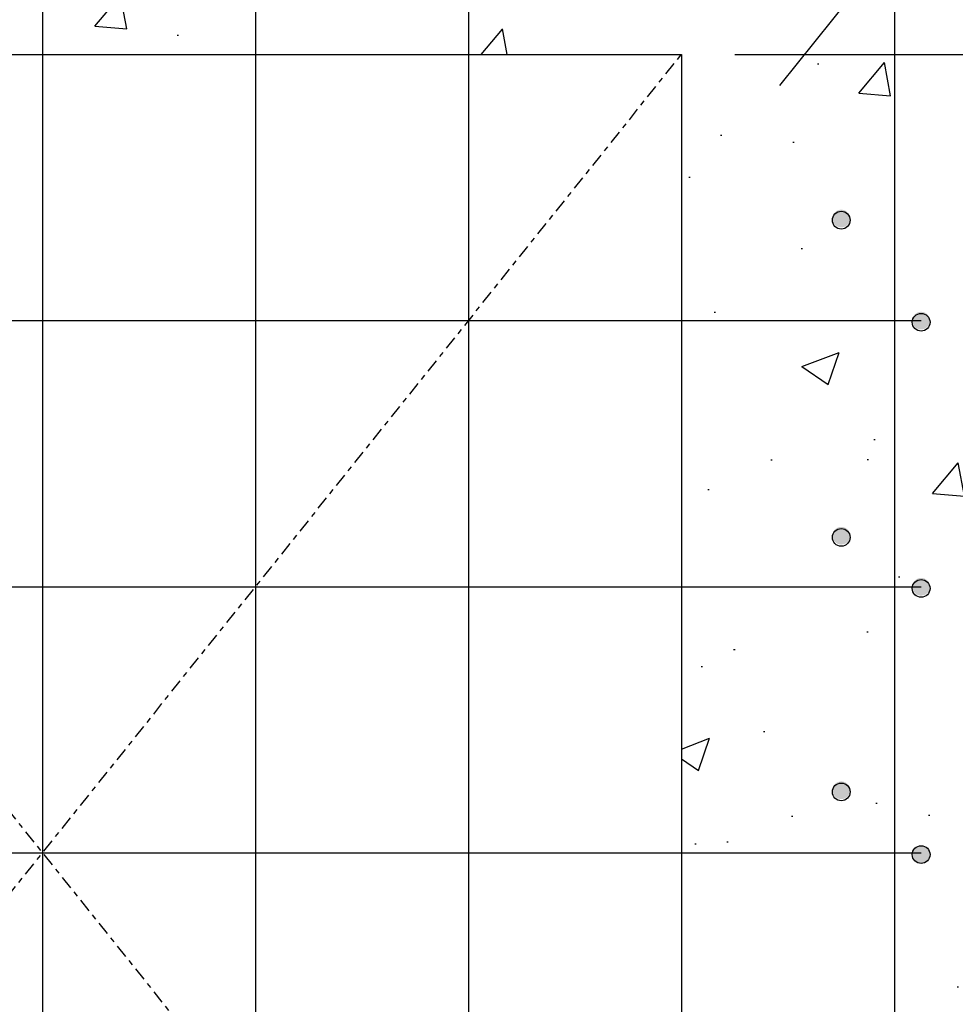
# Model space of a CAD drawing. Header units: inches. Extents: x -8 to 1800, y 30 to 339.
# Tile 29 of 51: x 1065 to 1082, y 71 to 89. Entities that reach past the tile are written whole.
import ezdxf
from ezdxf import colors
from ezdxf.entities.mleader import LeaderData, LeaderLine
from ezdxf.math import Vec2, Vec3

# ---------------------------------------------------------------- set-up
doc = ezdxf.new("R2010")
doc.units = ezdxf.units.IN
doc.header["$MEASUREMENT"] = 0
doc.linetypes.add('Center 1_4_', pattern=[0.53125, 0.25, -0.09375, 0.09375, -0.09375])
doc.layers.get('Defpoints').update_dxf_attribs({"color": 6})
for name, color, linetype in [('A-DETL', 3, 'Continuous'), ('A-DETL-CNTR', 2, 'Center 1_4_'), ('A-DETL-MEDM', 3, 'Continuous'), ('A-WALL-PATT', 8, 'Continuous'), ('G-ANNO-TEXT', 2, 'Continuous'), ('M-DETL-HVY', 4, 'Continuous'), ('S-ANNO-DIMS', 1, 'Continuous')]:
    doc.layers.add(name, color=color, linetype=linetype)
doc.styles.add('Annotative', font='romans.shx', dxfattribs={"width": 0.8, "height": 0.125})
doc.dimstyles.new('Annotative', dxfattribs={"dimscale": 0, "dimtxt": 0.125, "dimasz": 0.125, "dimexe": 0.18, "dimexo": 0.0625, "dimgap": 0.09, "dimtad": 1, "dimdec": 3, "dimzin": 3, "dimdsep": 46, "dimlunit": 4, "dimtxsty": 'Annotative', "dimcen": 0.09, "dimclrt": 2, "dimazin": 2, "dimtfac": 1, "dimtdec": 3, "dimtmove": 0, "dimatfit": 0, "dimfxl": 1, "dimtfill": 1, "dimfrac": 2, "dimtolj": 1, "dimtzin": 0, "dimarcsym": 0})

# ---------------------------------------------------------------- blocks, each defined once
blk = doc.blocks.new('*D9')
at = {"layer": 'Defpoints', "color": 0, "transparency": 16777216}
for p in [(1053.246, 104.178), (1077.246, 89.172), (1053.246, 88.464)]:
    blk.add_point(p, dxfattribs=at)
at = {"layer": 'S-ANNO-DIMS', "color": 0, "lineweight": -2, "transparency": 16777216}
for p, q in [((1053.246, 89.464), (1053.246, 107.058)), ((1077.246, 90.172), (1077.246, 107.058))]:
    blk.add_line(p, q, dxfattribs=at)
at = {"layer": 'S-ANNO-DIMS', "color": 1, "lineweight": -2, "transparency": 16777216}
blk.add_line((1075.246, 104.178), (1055.246, 104.178), dxfattribs=at)
at = {"layer": 'S-ANNO-DIMS', "color": 1, "transparency": 16777216}
for points in [[(1055.246, 104.511), (1055.246, 103.844), (1053.246, 104.178)], [(1075.246, 104.511), (1075.246, 103.844), (1077.246, 104.178)]]:
    blk.add_solid(points, dxfattribs=at)
at = {"layer": 'S-ANNO-DIMS', "color": 2, "transparency": 16777216, "insert": (1065.246, 106.808), "char_height": 2, "attachment_point": 5, "style": 'Annotative', "bg_fill": 3, "box_fill_scale": 1.25, "bg_fill_color": 256, "bg_fill_true_color": 13158600, "bg_fill_transparency": 0}
blk.add_mtext('\\A1;2\'-0"', dxfattribs=at)
blk = doc.blocks.new('*D12')
at = {"layer": 'Defpoints', "color": 0, "transparency": 16777216}
for p in [(1077.246, 88.464), (1077.246, 58.464), (1092.371, 58.464)]:
    blk.add_point(p, dxfattribs=at)
at = {"layer": 'S-ANNO-DIMS', "color": 0, "lineweight": -2, "transparency": 16777216}
for p, q in [((1078.246, 88.464), (1095.251, 88.464)), ((1078.246, 58.464), (1095.251, 58.464))]:
    blk.add_line(p, q, dxfattribs=at)
at = {"layer": 'S-ANNO-DIMS', "color": 1, "lineweight": -2, "transparency": 16777216}
blk.add_line((1092.371, 86.464), (1092.371, 60.464), dxfattribs=at)
at = {"layer": 'S-ANNO-DIMS', "color": 1, "transparency": 16777216}
for points in [[(1092.038, 86.464), (1092.705, 86.464), (1092.371, 88.464)], [(1092.038, 60.464), (1092.705, 60.464), (1092.371, 58.464)]]:
    blk.add_solid(points, dxfattribs=at)
at = {"layer": 'S-ANNO-DIMS', "color": 2, "transparency": 16777216, "insert": (1089.741, 73.464), "char_height": 2, "attachment_point": 5, "rotation": 90, "style": 'Annotative', "bg_fill": 3, "box_fill_scale": 1.25, "bg_fill_color": 256, "bg_fill_true_color": 13158600, "bg_fill_transparency": 0}
blk.add_mtext('\\A1;6 SPC\'S @ 5" = 30"', dxfattribs=at)

msp = doc.modelspace()

# ---------------------------------------------------------------- hatches: boundary and pattern name
at = {"layer": 'A-DETL'}
h = msp.add_hatch(color=256, dxfattribs=at)
h.dxf.hatch_style = 1
h.paths.add_polyline_path([(1080.2464, 85.2162), (1080.2895, 85.2219), (1080.3297, 85.2385), (1080.3642, 85.265), (1080.3907, 85.2995), (1080.4074, 85.3397), (1080.413, 85.3829), (1080.4074, 85.426), (1080.3907, 85.4662), (1080.3642, 85.5007), (1080.3297, 85.5272), (1080.2895, 85.5439), (1080.2464, 85.5495), (1080.2032, 85.5439), (1080.163, 85.5272), (1080.1285, 85.5007), (1080.102, 85.4662), (1080.0854, 85.426), (1080.0797, 85.3829), (1080.0854, 85.3397), (1080.102, 85.2995), (1080.1285, 85.265), (1080.163, 85.2385), (1080.2032, 85.2219)])
h = msp.add_hatch(color=256, dxfattribs=at)
h.dxf.hatch_style = 1
h.paths.add_polyline_path([(1081.7464, 83.2978), (1081.7895, 83.3035), (1081.8297, 83.3201), (1081.8642, 83.3466), (1081.8907, 83.3811), (1081.9074, 83.4213), (1081.913, 83.4645), (1081.9074, 83.5076), (1081.8907, 83.5478), (1081.8642, 83.5823), (1081.8297, 83.6088), (1081.7895, 83.6255), (1081.7464, 83.6311), (1081.7032, 83.6255), (1081.663, 83.6088), (1081.6285, 83.5823), (1081.602, 83.5478), (1081.5854, 83.5076), (1081.5797, 83.4645), (1081.5854, 83.4213), (1081.602, 83.3811), (1081.6285, 83.3466), (1081.663, 83.3201), (1081.7032, 83.3035)])
h = msp.add_hatch(color=256, dxfattribs=at)
h.dxf.hatch_style = 1
h.paths.add_polyline_path([(1080.2464, 79.257), (1080.2895, 79.2627), (1080.3297, 79.2793), (1080.3642, 79.3058), (1080.3907, 79.3403), (1080.4074, 79.3805), (1080.413, 79.4237), (1080.4074, 79.4668), (1080.3907, 79.507), (1080.3642, 79.5415), (1080.3297, 79.568), (1080.2895, 79.5847), (1080.2464, 79.5903), (1080.2032, 79.5847), (1080.163, 79.568), (1080.1285, 79.5415), (1080.102, 79.507), (1080.0854, 79.4668), (1080.0797, 79.4237), (1080.0854, 79.3805), (1080.102, 79.3403), (1080.1285, 79.3058), (1080.163, 79.2793), (1080.2032, 79.2627)])
h = msp.add_hatch(color=256, dxfattribs=at)
h.dxf.hatch_style = 1
h.paths.add_polyline_path([(1081.7464, 78.2978), (1081.7895, 78.3035), (1081.8297, 78.3201), (1081.8642, 78.3466), (1081.8907, 78.3811), (1081.9074, 78.4213), (1081.913, 78.4645), (1081.9074, 78.5076), (1081.8907, 78.5478), (1081.8642, 78.5823), (1081.8297, 78.6088), (1081.7895, 78.6255), (1081.7464, 78.6311), (1081.7032, 78.6255), (1081.663, 78.6088), (1081.6285, 78.5823), (1081.602, 78.5478), (1081.5854, 78.5076), (1081.5797, 78.4645), (1081.5854, 78.4213), (1081.602, 78.3811), (1081.6285, 78.3466), (1081.663, 78.3201), (1081.7032, 78.3035)])
h = msp.add_hatch(color=256, dxfattribs=at)
h.dxf.hatch_style = 1
h.paths.add_polyline_path([(1080.2464, 74.475), (1080.2895, 74.4807), (1080.3297, 74.4973), (1080.3642, 74.5238), (1080.3907, 74.5583), (1080.4074, 74.5985), (1080.413, 74.6417), (1080.4074, 74.6848), (1080.3907, 74.725), (1080.3642, 74.7595), (1080.3297, 74.786), (1080.2895, 74.8027), (1080.2464, 74.8083), (1080.2032, 74.8027), (1080.163, 74.786), (1080.1285, 74.7595), (1080.102, 74.725), (1080.0854, 74.6848), (1080.0797, 74.6417), (1080.0854, 74.5985), (1080.102, 74.5583), (1080.1285, 74.5238), (1080.163, 74.4973), (1080.2032, 74.4807)])
h = msp.add_hatch(color=256, dxfattribs=at)
h.dxf.hatch_style = 1
h.paths.add_polyline_path([(1081.7459, 73.2754), (1081.789, 73.2811), (1081.8292, 73.2977), (1081.8637, 73.3242), (1081.8902, 73.3587), (1081.9069, 73.3989), (1081.9125, 73.4421), (1081.9069, 73.4852), (1081.8902, 73.5254), (1081.8637, 73.5599), (1081.8292, 73.5864), (1081.789, 73.6031), (1081.7459, 73.6087), (1081.7027, 73.6031), (1081.6625, 73.5864), (1081.628, 73.5599), (1081.6015, 73.5254), (1081.5849, 73.4852), (1081.5792, 73.4421), (1081.5849, 73.3989), (1081.6015, 73.3587), (1081.628, 73.3242), (1081.6625, 73.2977), (1081.7027, 73.2811)])
at = {"layer": 'A-WALL-PATT'}
h = msp.add_hatch(dxfattribs=at)
h.set_pattern_fill('AR-CONC', color=8, style=0)
h.set_pattern_definition([(50, (3.5044, -3.047), (7.172602, -0.62752), [0.75, -8.25]), (355, (3.5044, -3.047), (-1.387513, 7.52192), [0.6, -6.6]), (100.45144, (4.102, -3.099), (5.78509, 6.8944), [0.6374, -7.01142]), (46.1842, (3.504, -1.047), (10.67241, -1.65519), [1.125, -12.375]), (96.6356, (4.394, -1.185), (9.34662, 9.74119), [0.9561, -10.51714]), (351.1842, (3.504, -1.047), (9.34662, 9.74119), [0.9, -9.9]), (21, (4.5044, -1.547), (5.96907, -4.02619), [0.75, -8.25]), (326, (4.5044, -1.547), (2.433153, 7.2515), [0.6, -6.6]), (71.45144, (5.002, -1.8824), (8.402224, 3.22531), [0.6374, -7.01142]), (37.5, (3.5044, -3.047), (0.1215986, 3.3289385), [0, -6.52, 0, -6.7, 0, -6.625]), (7.5, (3.5044, -3.047), (2.630695, 3.944117), [0, -3.82, 0, -6.37, 0, -2.525]), (327.5, (1.2744, -3.047), (5.3382244, -0.225549), [0, -2.5, 0, -7.8, 0, -10.35]), (317.5, (0.2744, -3.047), (5.831862, 1.00105), [0, -3.25, 0, -5.18, 0, -7.35])])
h.paths.add_polyline_path([(1067.988, 52.4645), (1083.2464, 52.4645), (1083.2464, 94.4645), (1047.2464, 94.4645), (1047.2464, 52.4645), (1057.9166, 52.4645)])
h.paths.add_polyline_path([(1067.988, 58.4645), (1053.2464, 58.4645), (1053.2464, 88.4645), (1077.2464, 88.4645), (1077.2464, 58.4645)])

# ---------------------------------------------------------------- linework, layer by layer
at = {"layer": 'A-DETL-CNTR'}
for p, q in [((1053.2464, 58.4645), (1077.2464, 88.4645)), ((1053.2464, 88.4645), (1077.2464, 58.4645))]:
    msp.add_line(p, q, dxfattribs=at)
at = {"layer": 'A-DETL-MEDM'}
for p, q in [((1065.2464, 92.9645), (1065.2464, 53.9645)), ((1069.2464, 92.9645), (1069.2464, 53.9645)), ((1073.2464, 92.9645), (1073.2464, 53.9645)), ((1081.2464, 91.4645), (1081.2464, 55.4645)), ((1079.0921, 87.8796), (1081.2464, 90.5725)), ((1048.7464, 83.4645), (1081.7464, 83.4645)), ((1048.7464, 78.4645), (1081.7464, 78.4645)), ((1048.7464, 73.4645), (1081.7464, 73.4645))]:
    msp.add_line(p, q, dxfattribs=at)
at = {"layer": 'M-DETL-HVY'}
for p, q in [((1053.2464, 88.4645), (1077.2464, 88.4645)), ((1077.2464, 88.4645), (1077.2464, 58.4645))]:
    msp.add_line(p, q, dxfattribs=at)

# ---------------------------------------------------------------- leaders
at = {"layer": 'G-ANNO-TEXT'}
ml = msp.add_multileader_mtext('Standard', dxfattribs=at)
ml.set_content('℄ 6"%%C ID. OPENING\\P(9 REQ\'D TYP.)', color=256, style='Annotative')
ml.set_leader_properties(color=1, linetype='ByLayer', lineweight=-1)
ml.build(insert=Vec2(0, 0))
ml.multileader.update_dxf_attribs({"text_right_attachment_type": 3, "dogleg_length": 0.125, "arrow_head_size": 2, "scale": 16})
ctx = ml.context
ctx.base_point, ctx.scale, ctx.char_height, ctx.arrow_head_size, ctx.landing_gap_size, ctx.plane_origin = Vec3(952.9673, 69.6702), 16, 2, 2, 1.44, Vec3(942.1435, 29.614)
ctx.right_attachment = 3
notes = []
notes.append((ctx, [(0, (1, 1, 0), (950.9673, 69.6702), (1, 0), 2, [(2, [(950.9673, 80.2692), (950.9673, 92.3629), (950.9673, 104.1442)], 0, [])])]))
ctx.mtext.insert, ctx.mtext.width, ctx.mtext.defined_height, ctx.mtext.flow_direction = Vec3(954.4073, 71.0035), 25.061414, 10.676, 5
for ctx, leaders in notes:
    for number, flags, end, landing, length, lines in leaders:
        leader = LeaderData()
        leader.index, (leader.has_last_leader_line, leader.has_dogleg_vector, leader.attachment_direction) = number, flags
        leader.last_leader_point, leader.dogleg_vector, leader.dogleg_length = Vec3(end), Vec3(landing), length
        for number, points, colour, breaks in lines:
            line = LeaderLine()
            line.index, line.vertices, line.color, line.breaks = number, Vec3.list(points), colors.encode_raw_color(colour), breaks
            leader.lines.append(line)
        ctx.leaders.append(leader)

# ---------------------------------------------------------------- next in the draw order: dimensions: what is measured, and where the dimension line sits
at = {"layer": 'S-ANNO-DIMS'}
dim = msp.add_linear_dim(base=(1053.2464, 104.1778), p1=(1077.2464, 89.1719), p2=(1053.2464, 88.4645), dimstyle='Annotative', override={"dimpost": '\\X', "dimclrd": 1, "dimtmove": 2}, dxfattribs=at)
dim.commit()
dim.dimension.update_dxf_attribs({"geometry": '*D9', "text_midpoint": (1065.2464, 106.8083)})

# ---------------------------------------------------------------- next in the draw order: dimensions: what is measured, and where the dimension line sits
dim = msp.add_linear_dim(base=(1092.3714, 58.4645), p1=(1077.2464, 88.4645), p2=(1077.2464, 58.4645), angle=90, text='6 SPC\'S @ 5" = 30"', dimstyle='Annotative', override={"dimpost": '\\X', "dimclrd": 1, "dimtmove": 2}, dxfattribs=at)
dim.commit()
dim.dimension.update_dxf_attribs({"geometry": '*D12', "text_midpoint": (1089.7409, 73.4645)})

# ---------------------------------------------------------------- next in the draw order: linework, layer by layer
at = {"layer": 'A-DETL'}
for centre in [(1080.2464, 85.3516), (1081.7464, 83.4332), (1080.2464, 79.3924), (1081.7464, 78.4332), (1080.2464, 74.6104), (1081.7464, 73.4332)]:
    msp.add_circle(centre, 0.1667, dxfattribs=at)

# ---------------------------------------------------------------- next in the draw order: leaders
at = {"layer": 'G-ANNO-TEXT'}
ml = msp.add_multileader_mtext('Standard', dxfattribs=at)
ml.set_content('\\A1;CJ', color=256, style='Annotative')
ml.set_leader_properties(color=1, linetype='ByLayer', lineweight=-1)
ml.build(insert=Vec2(0, 0))
ml.multileader.update_dxf_attribs({"text_right_attachment_type": 3, "dogleg_length": 0.125, "arrow_head_size": 2, "scale": 16})
ctx = ml.context
ctx.base_point, ctx.scale, ctx.char_height, ctx.arrow_head_size, ctx.landing_gap_size, ctx.plane_origin = Vec3(1198.7329, 67.7656), 16, 2, 2, 1.44, Vec3(1186.8793, 83.8448)
ctx.right_attachment, ctx.text_align_type = 3, 2
notes = []
notes.append((ctx, [(1, (1, 1, 0), (1205.8986, 67.7656), (-1, 0), 2, [(0, [(1211.3906, 91.5312), (1211.3438, 59.1094)], 0, [])])]))
ctx.mtext.insert, ctx.mtext.width, ctx.mtext.defined_height, ctx.mtext.alignment, ctx.mtext.flow_direction = Vec3(1202.4586, 68.7656), 29.92438, 11.8375, 3, 5
for ctx, leaders in notes:
    for number, flags, end, landing, length, lines in leaders:
        leader = LeaderData()
        leader.index, (leader.has_last_leader_line, leader.has_dogleg_vector, leader.attachment_direction) = number, flags
        leader.last_leader_point, leader.dogleg_vector, leader.dogleg_length = Vec3(end), Vec3(landing), length
        for number, points, colour, breaks in lines:
            line = LeaderLine()
            line.index, line.vertices, line.color, line.breaks = number, Vec3.list(points), colors.encode_raw_color(colour), breaks
            leader.lines.append(line)
        ctx.leaders.append(leader)

doc.saveas('drawing.dxf')
